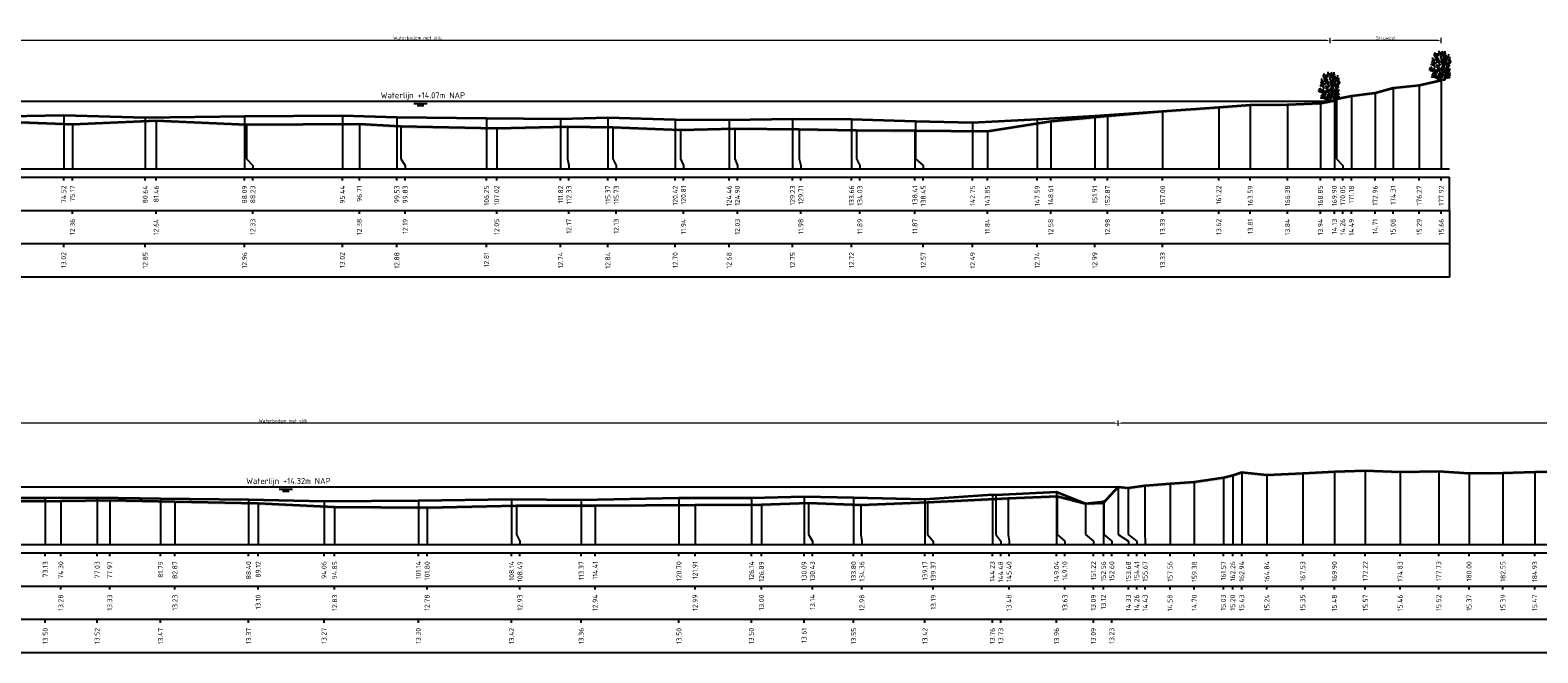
# Model space of a CAD drawing. Header units: metres. Extents: x 197883 to 206898, y 361907 to 364395.
# Tile 243 of 256: x 206582 to 206696, y 364097 to 364144. Entities that reach past the tile are written whole.
import ezdxf
from ezdxf.enums import TextEntityAlignment as Align

# ---------------------------------------------------------------- set-up
doc = ezdxf.new("R2010")
doc.units = ezdxf.units.M
doc.header["$PDMODE"] = 35
doc.header["$PDSIZE"] = 0.075
for name, color, linetype, lineweight in [('B-ME-GR-HEESTER-SD', 90, 'Continuous', 25), ('X-ME-AL-PROFIEL_BOVENKANT SLIB-GD', 42, 'Continuous', 35), ('X-ME-AL-PROFIEL_HUIDIG MAAIVELD-GD', 252, 'Continuous', 0), ('X-XX-AL-DETAIL1-M', 7, 'Continuous', 18), ('X-XX-AL-DWARSPROFIEL_PROFIELLIJN MAAIVELD-GD', 8, 'Continuous', 35), ('X-XX-AL-NAP-T18', 7, 'Continuous', 18)]:
    doc.layers.add(name, color=color, linetype=linetype, lineweight=lineweight)
doc.layers.add('X-ME-AL-PROFIEL_WATERLIJN-GD', color=150, linetype='Continuous')
doc.layers.add('X-ME-AL-PROFIELRASTER-S', color=7, linetype='Continuous')
doc.styles.add('NLCS-ISO', font='NLCS-ISO.ttf', dxfattribs={"height": 1.8})
doc.styles.add('NLCS-ISO-ANNOTATIVE-T18', font='NLCS-ISO.ttf', dxfattribs={"height": 1.8})
doc.styles.add('NLCS-ISO-M100-T25', font='NLCS-ISO.ttf', dxfattribs={"height": 0.25})
doc.dimstyles.new('NLCS-M100-T25-PIJL_L2_H1', dxfattribs={"dimscale": 0.1, "dimtxt": 2.5, "dimasz": 2.5, "dimexe": 2, "dimexo": 2, "dimgap": 0.7, "dimtad": 1, "dimzin": 0, "dimdsep": 46, "dimtxsty": 'NLCS-ISO-M100-T25', "dimcen": 0, "dimdle": 2, "dimclrd": 256, "dimclre": 256, "dimclrt": 256, "dimadec": 1, "dimazin": 0, "dimtfac": 1, "dimtdec": 3, "dimtofl": 0, "dimtmove": 0, "dimatfit": 3, "dimfxl": 2, "dimfxlon": 1, "dimtfillclr": 256, "dimtolj": 1, "dimtzin": 0, "dimlwd": -1, "dimlwe": -1, "dimarcsym": 0})

# ---------------------------------------------------------------- blocks, each defined once
blk = doc.blocks.new('SAL-PROFIELRASTER_BALK_EIND1-D')
at = {"color": 0, "linetype": 'ByBlock', "lineweight": -2}
blk.add_line((1, -12.5), (1, -2.5), dxfattribs=at)
at = {"color": 0, "linetype": 'ByBlock', "lineweight": -2, "flags": 128}
for points in [[(0, 0), (1, 0)], [(0, -2.5), (1, -2.5)], [(0, -12.5), (1, -12.5)]]:
    blk.add_lwpolyline(points, dxfattribs=at)
blk = doc.blocks.new('SAL-PROFIELRASTER_BALK_EIND2-D')
at = {"color": 0, "linetype": 'ByBlock', "lineweight": -2}
for p, q in [((1, -2.5), (1, -12.5)), ((1, -12.5), (0, -12.5))]:
    blk.add_line(p, q, dxfattribs=at)
blk = doc.blocks.new('SAL-PROFIELRASTER_BALK_DATA-D')
at = {"color": 0, "linetype": 'ByBlock', "lineweight": -2}
blk.add_lwpolyline([(0, -3.5), (0, -2.5)], dxfattribs=at)
at = {"color": 0, "linetype": 'ByBlock', "lineweight": -2, "style": 'NLCS-ISO-ANNOTATIVE-T18'}
blk.add_attdef('GETAL', text='', height=1.5, rotation=90, dxfattribs=at).set_placement((0.75, -5), align=Align.RIGHT)
blk = doc.blocks.new('SAL-PROFIELRASTER_AANHAAL-D')
at = {"color": 9, "linetype": 'ByBlock', "lineweight": -2, "flags": 128}
blk.add_lwpolyline([(0, 1), (0, 0)], dxfattribs=at)
blk = doc.blocks.new('SAL-PROFIELRASTER_AANHAAL_STAGGER-D')
at = {"color": 9, "linetype": 'ByBlock', "lineweight": -2, "flags": 128}
for points in [[(0, 0), (0, -0.25)], [(0, -0.25), (1, -0.75)], [(1, -0.75), (1, -1)]]:
    blk.add_lwpolyline(points, dxfattribs=at)
blk = doc.blocks.new('*D126')
at = {"layer": 'Defpoints', "color": 0, "transparency": 16777216}
for p in [(206538.73, 364114.16), (206664.11, 364109.38), (206538.73, 364105.06)]:
    blk.add_point(p, dxfattribs=at)
at = {"layer": 'X-XX-AL-DETAIL1-M', "color": 253, "transparency": 16777216}
for p, q in [((206538.73, 364113.96), (206538.73, 364114.36)), ((206664.11, 364113.96), (206664.11, 364114.36)), ((206663.86, 364114.16), (206538.98, 364114.16))]:
    blk.add_line(p, q, dxfattribs=at)
for points in [[(206538.98, 364114.21), (206538.98, 364114.12), (206538.73, 364114.16)], [(206663.86, 364114.21), (206663.86, 364114.12), (206664.11, 364114.16)]]:
    blk.add_solid(points, dxfattribs=at)
at = {"layer": 'X-XX-AL-DETAIL1-M', "color": 253, "transparency": 16777216, "insert": (206601.42, 364114.36), "char_height": 0.25, "attachment_point": 5, "style": 'NLCS-ISO-M100-T25'}
blk.add_mtext('\\A1;Waterbodem met slib', dxfattribs=at)
blk = doc.blocks.new('*D127')
at = {"layer": 'Defpoints', "color": 0, "transparency": 16777216}
for p in [(206664.11, 364114.16), (206664.11, 364109.38), (206746.22, 364105.81)]:
    blk.add_point(p, dxfattribs=at)
at = {"layer": 'X-XX-AL-DETAIL1-M', "color": 253, "transparency": 16777216}
for p, q in [((206664.11, 364113.96), (206664.11, 364114.36)), ((206746.22, 364113.96), (206746.22, 364114.36)), ((206745.97, 364114.16), (206664.36, 364114.16))]:
    blk.add_line(p, q, dxfattribs=at)
for points in [[(206664.36, 364114.21), (206664.36, 364114.12), (206664.11, 364114.16)], [(206745.97, 364114.21), (206745.97, 364114.12), (206746.22, 364114.16)]]:
    blk.add_solid(points, dxfattribs=at)
at = {"layer": 'X-XX-AL-DETAIL1-M', "color": 253, "transparency": 16777216, "insert": (206705.17, 364114.36), "char_height": 0.25, "attachment_point": 5, "style": 'NLCS-ISO-M100-T25'}
blk.add_mtext('\\A1;Gras', dxfattribs=at)
blk = doc.blocks.new('*D114')
at = {"layer": 'Defpoints', "color": 0, "transparency": 16777216}
for p in [(206543, 364142.89), (206543, 364138.33), (206680.04, 364138.33)]:
    blk.add_point(p, dxfattribs=at)
at = {"layer": 'X-XX-AL-DETAIL1-M', "color": 253, "transparency": 16777216}
for p, q in [((206543, 364142.69), (206543, 364143.09)), ((206679.79, 364142.89), (206543.25, 364142.89)), ((206680.04, 364142.69), (206680.04, 364143.09))]:
    blk.add_line(p, q, dxfattribs=at)
for points in [[(206543.25, 364142.93), (206543.25, 364142.85), (206543, 364142.89)], [(206679.79, 364142.93), (206679.79, 364142.85), (206680.04, 364142.89)]]:
    blk.add_solid(points, dxfattribs=at)
at = {"layer": 'X-XX-AL-DETAIL1-M', "color": 253, "transparency": 16777216, "insert": (206611.52, 364143.09), "char_height": 0.25, "attachment_point": 5, "style": 'NLCS-ISO-M100-T25'}
blk.add_mtext('\\A1;Waterbodem met slib', dxfattribs=at)
blk = doc.blocks.new('*D115')
at = {"layer": 'Defpoints', "color": 0, "transparency": 16777216}
for p in [(206680.04, 364142.89), (206680.04, 364138.33), (206688.37, 364133.26)]:
    blk.add_point(p, dxfattribs=at)
at = {"layer": 'X-XX-AL-DETAIL1-M', "color": 253, "transparency": 16777216}
for p, q in [((206680.04, 364142.69), (206680.04, 364143.09)), ((206688.12, 364142.89), (206680.29, 364142.89)), ((206688.37, 364142.69), (206688.37, 364143.09))]:
    blk.add_line(p, q, dxfattribs=at)
for points in [[(206680.29, 364142.93), (206680.29, 364142.85), (206680.04, 364142.89)], [(206688.12, 364142.93), (206688.12, 364142.85), (206688.37, 364142.89)]]:
    blk.add_solid(points, dxfattribs=at)
at = {"layer": 'X-XX-AL-DETAIL1-M', "color": 253, "transparency": 16777216, "insert": (206684.21, 364143.09), "char_height": 0.25, "attachment_point": 5, "style": 'NLCS-ISO-M100-T25'}
blk.add_mtext('\\A1;Struweel', dxfattribs=at)
blk = doc.blocks.new('SGR-HEESTER_S01_E_ZIJ-D')
blk.add_line((-0.17, 0), (0.14, 0))
at = {"flags": 128}
for points in [[(-1.36, 2.28), (-1.57, 2.36)], [(-1.08, 2.11), (-1.23, 2.27), (-1.5, 2.44)], [(-1.17, 2.44), (-1.33, 2.64), (-1.4, 2.85)], [(-1.26, 2.87), (-1.27, 3.11), (-1.26, 3.41)], [(-0.89, 1.87), (-1.06, 2.36), (-1.22, 2.75), (-1.2, 3.17)], [(-1.09, 2.51), (-1.03, 2.67), (-1.08, 2.85), (-1.01, 3.06)], [(-0.88, 3.43), (-1.01, 3.7), (-1.02, 3.99)], [(-0.97, 3.82), (-0.92, 3.96), (-0.92, 4.17)], [(-0.93, 2.47), (-0.6, 2.73), (-0.58, 3.23), (-0.56, 3.45)], [(-0.69, 2.83), (-0.85, 3.03), (-0.85, 3.32)], [(-0.82, 3.15), (-0.77, 3.36), (-0.82, 3.56), (-0.82, 3.69)], [(-0.79, 3.24), (-0.61, 3.49), (-0.66, 3.77)], [(-0.56, 2.04), (-0.63, 2.22), (-0.61, 2.36)], [(-0.6, 3.64), (-0.6, 3.89), (-0.6, 4.04)], [(-0.6, 2.82), (-0.47, 3.09), (-0.48, 3.24), (-0.4, 3.41)], [(-0.49, 2.98), (-0.4, 3.1), (-0.4, 3.32)], [(-0.4, 1.72), (-0.48, 1.81), (-0.39, 2.04), (-0.35, 2.37)], [(-0.33, 3.58), (-0.43, 3.69), (-0.42, 3.84)], [(-0.35, 2.48), (-0.39, 2.62), (-0.4, 2.81)], [(-0.39, 3.73), (-0.39, 3.91), (-0.31, 4.07)], [(-0.34, 2.14), (-0.22, 2.36), (-0.26, 2.57)], [(-0.2, 4.07), (-0.32, 4.28), (-0.32, 4.4)], [(-0.29, 2.19), (-0.07, 2.42)], [(-0.09, 2.67), (-0.2, 2.78), (-0.21, 3.04)], [(-0.04, 3.82), (-0.15, 3.99), (-0.15, 4.24)], [(0.14, 2.85), (0.15, 3.01), (-0.08, 3.3)], [(-0.06, 4), (0, 4.09), (-0.05, 4.17)], [(0.04, 3.22), (-0.02, 3.33), (-0.05, 3.64), (-0.06, 3.69)], [(-0.01, 3.48), (0.02, 3.66), (-0.02, 3.86), (-0.02, 3.98)], [(0.1, 0.32), (0.27, 0.78), (0.18, 1.2), (0.27, 1.46), (0.29, 2.12), (0.07, 2.68)], [(0.2, 4.02), (0.16, 4.26), (0.11, 4.37)], [(0.2, 2.43), (0.13, 2.69), (0.27, 3.03), (0.23, 3.26)], [(0.4, 3.24), (0.32, 3.53), (0.23, 3.86), (0.28, 4.25)], [(0.29, 2.31), (0.56, 2.6), (0.51, 2.92), (0.51, 3.28)], [(0.31, 2.42), (0.36, 2.58), (0.32, 2.78)], [(0.41, 1.94), (0.5, 2.07), (0.53, 2.35)], [(0.55, 3.49), (0.58, 3.63), (0.49, 3.78), (0.49, 4.02)], [(0.56, 3.05), (0.62, 3.24), (0.58, 3.44), (0.63, 3.78)], [(0.59, 4.06), (0.59, 4.23), (0.58, 4.36)], [(0.58, 3.97), (0.72, 4.1)], [(0.58, 1.68), (0.89, 1.96), (0.91, 2.29), (0.89, 2.55)], [(0.63, 3.39), (0.75, 3.63), (0.74, 3.82)], [(0.87, 2.02), (0.83, 2.27), (0.69, 2.38), (0.69, 2.69)], [(0.75, 2.43), (0.83, 2.65), (0.79, 3.01)], [(0.83, 3.19), (0.82, 3.39)], [(0.87, 2.88), (0.83, 3.04), (0.99, 3.35), (1.02, 3.62)], [(0.99, 2.31), (1.21, 2.73), (1.13, 3.14)], [(1.05, 3.44), (1.09, 3.59), (1.12, 3.91)], [(1.05, 2), (1.15, 2.2), (1.16, 2.57)], [(1.06, 2.36), (1.23, 2.48), (1.34, 2.65), (1.54, 2.85)], [(1.2, 2.91), (1.2, 3.11), (1.27, 3.18), (1.28, 3.51)], [(1.29, 2.62), (1.4, 2.83), (1.34, 3.04)], [(-1.43, 1.34), (-1.6, 1.42), (-1.71, 1.53), (-1.76, 1.63)], [(-1.15, 1.31), (-1.52, 1.41), (-1.7, 1.92)], [(-1.51, 1.59), (-1.44, 1.77), (-1.55, 2.02)], [(-0.97, 0.4), (-1.22, 0.45), (-1.36, 0.45), (-1.5, 0.52)], [(-0.76, 0.28), (-1, 0.52), (-1.24, 0.58), (-1.41, 0.74)], [(-1.13, 0.64), (-1.2, 0.78), (-1.4, 0.92)], [(-0.96, 0.92), (-1.06, 1.05), (-1.26, 1.09)], [(-0.17, 0), (-0.52, 0.15), (-0.67, 0.41), (-0.93, 0.8), (-0.93, 1.02), (-0.98, 1.28), (-1.24, 1.57), (-1.17, 1.87)], [(-0.94, 1.35), (-0.97, 1.46), (-1.01, 1.65), (-1.07, 1.74), (-0.99, 1.83)], [(-0.85, 0.82), (-0.74, 1.04), (-0.6, 1.44), (-0.69, 1.61)], [(-0.69, 1.23), (-0.76, 1.4), (-0.82, 1.62)], [(-0.62, 1.2), (-0.49, 1.36), (-0.53, 1.52)], [(-0.31, 0.32), (-0.47, 0.32), (-0.6, 0.51)], [(0.01, 0.23), (-0.32, 0.39), (-0.14, 0.96), (-0.25, 1.41), (-0.58, 1.92), (-0.49, 2.16)], [(-0.58, 0.67), (-0.34, 0.87), (-0.39, 1.06)], [(-0.14, 0.09), (-0.31, 0.17), (-0.35, 0.21)], [(0.01, 1.48), (-0.11, 1.58), (-0.16, 1.69), (-0.26, 1.8)], [(0, 0), (-0.14, 0.14)], [(0.06, 0.44), (-0.01, 0.58), (0, 0.85), (-0.12, 1.09)], [(0.27, 1.32), (0.07, 1.45), (0.01, 1.7), (-0.09, 1.83)], [(-0.02, 0), (0.14, 0.2)], [(0.53, 1.04), (0.45, 1.13), (0.35, 1.26), (0.15, 1.28), (0.01, 1.41)], [(0.02, 0.6), (0.08, 0.78), (0.08, 0.94), (0.02, 1.11)], [(0.23, 1.76), (0.19, 1.96), (0.04, 2.07)], [(0.12, 0.1), (0.49, 0.17), (0.58, 0.47), (0.89, 0.67), (0.95, 1.13), (1.02, 1.92)], [(0.14, 0), (0.53, 0.06), (0.67, 0.21)], [(0.69, 0.8), (0.56, 1.11), (0.6, 1.5), (0.21, 1.74)], [(0.31, 1.73), (0.36, 1.9), (0.41, 2.16)], [(0.49, 0.37), (0.6, 0.59), (0.47, 0.88)], [(0.62, 0.59), (0.76, 0.73), (0.76, 0.98), (0.72, 1.22)], [(0.62, 0.3), (0.95, 0.43), (1.28, 0.58)], [(0.92, 1.08), (0.8, 1.26), (0.77, 1.43), (0.68, 1.61)], [(0.8, 0.8), (0.85, 0.95)], [(0.85, 1.38), (0.82, 1.54), (0.87, 1.68)], [(0.93, 0.75), (1.1, 0.92), (1.2, 0.92)], [(0.94, 0.37), (1.2, 0.38), (1.35, 0.46)], [(1, 1.08), (1.14, 1.25), (1.29, 1.39)], [(1.01, 0.51), (1.2, 0.62), (1.15, 0.72), (1.23, 0.89)], [(1.02, 1.81), (1.14, 2.08), (1.33, 2.24)], [(1.12, 1.28), (1.21, 1.47), (1.24, 1.65), (1.37, 1.7)], [(1.14, 0.94), (1.28, 1.01), (1.43, 1.12)], [(1.27, 0.64), (1.4, 0.84)]]:
    blk.add_lwpolyline(points, dxfattribs=at)

msp = doc.modelspace()

# ---------------------------------------------------------------- hatches: boundary and pattern name
at = {"layer": 'X-ME-AL-PROFIEL_HUIDIG MAAIVELD-GD'}
h = msp.add_hatch(dxfattribs=at)
h.set_pattern_fill('AGR-MAAIVELD', color=256, scale=0.05, pattern_type=2)
h.set_pattern_definition([(45, (712.08276, 136.6852), (-0.25000007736, 0.25000007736), []), (45, (712.04705, 136.72093), (0, 0.50000015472), [0.3535535, -0.3535535]), (45, (712.01133, 136.75664), (0, 0.50000015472), [0.3535535, -0.3535535]), (45, (711.97512, 136.79286), (0, 0.50000015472), [0.3535535, -0.3535535]), (45, (711.9399, 136.82807), (0, 0.50000015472), [0.3535535, -0.3535535]), (45, (711.9042, 136.8638), (0, 0.50000015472), [0.3535535, -0.3535535]), (45, (711.86848, 136.8995), (0, 0.50000015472), [0.3535535, -0.3535535]), (315, (712.08276, 136.6852), (0.25000007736, 0.25000007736), []), (315, (712.11848, 136.72093), (0.50000015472, -1e-16), [0.3535535, -0.3535535]), (315, (712.1542, 136.75664), (0.50000015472, -1e-16), [0.3535535, -0.3535535]), (315, (712.1904, 136.79286), (0.50000015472, -1e-16), [0.3535535, -0.3535535]), (315, (712.22562, 136.82807), (0.50000015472, -1e-16), [0.3535535, -0.3535535]), (315, (712.26133, 136.8638), (0.50000015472, -1e-16), [0.3535535, -0.3535535]), (315, (712.29705, 136.8995), (0.50000015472, -1e-16), [0.3535535, -0.3535535])])
h.paths.add_polyline_path([(206688.371, 364139.916), (206688.371, 364139.766), (206686.717, 364139.399), (206684.754, 364139.19), (206683.408, 364138.821), (206681.629, 364138.597), (206680.502, 364138.366), (206680.345, 364138.233), (206679.3, 364138.044), (206676.824, 364137.942), (206674.034, 364137.914), (206671.663, 364137.726), (206667.45, 364137.439), (206663.317, 364137.084), (206659.055, 364136.683), (206654.296, 364135.942), (206648.861, 364135.976), (206644.473, 364135.999), (206640.161, 364136.085), (206635.347, 364136.138), (206631.257, 364136.042), (206626.175, 364136.239), (206622.777, 364136.276), (206617.467, 364136.161), (206610.277, 364136.301), (206607.157, 364136.49), (206598.675, 364136.436), (206591.906, 364136.747), (206585.614, 364136.471), (206581.743, 364136.601), (206576.536, 364136.439), (206571.348, 364136.499), (206566.56, 364136.479), (206560.769, 364136.663), (206555.658, 364136.949), (206551.325, 364137.188), (206548.52, 364137.685), (206546.291, 364137.797), (206544.237, 364138.045), (206543, 364138.178), (206542.858, 364138.221), (206541.916, 364138.441), (206541.727, 364138.762), (206541.298, 364138.948), (206540.112, 364139.196), (206538.004, 364139.275), (206536.071, 364139.339), (206533.49, 364139.378), (206530.954, 364139.44), (206528.878, 364139.556), (206526.019, 364139.601), (206523.419, 364139.493), (206520.928, 364139.504), (206518.843, 364139.38), (206517.015, 364139.336), (206514.627, 364139.308), (206512.602, 364139.283), (206510.448, 364139.277), (206510.448, 364139.427), (206512.602, 364139.433), (206514.627, 364139.458), (206517.015, 364139.486), (206518.843, 364139.53), (206520.928, 364139.654), (206523.419, 364139.643), (206526.019, 364139.751), (206528.878, 364139.706), (206530.954, 364139.59), (206533.49, 364139.528), (206536.071, 364139.489), (206538.004, 364139.425), (206540.112, 364139.346), (206541.298, 364139.098), (206541.727, 364138.912), (206541.916, 364138.591), (206542.858, 364138.371), (206543, 364138.328), (206544.237, 364138.195), (206546.291, 364137.947), (206548.52, 364137.835), (206551.325, 364137.338), (206555.658, 364137.099), (206560.769, 364136.813), (206566.56, 364136.629), (206571.348, 364136.649), (206576.536, 364136.589), (206581.743, 364136.751), (206585.614, 364136.621), (206591.906, 364136.897), (206598.675, 364136.586), (206607.157, 364136.64), (206610.277, 364136.451), (206617.467, 364136.311), (206622.777, 364136.426), (206626.175, 364136.389), (206631.257, 364136.192), (206635.347, 364136.288), (206640.161, 364136.235), (206644.473, 364136.149), (206648.861, 364136.126), (206654.296, 364136.092), (206659.055, 364136.833), (206663.317, 364137.234), (206667.45, 364137.589), (206671.663, 364137.876), (206674.034, 364138.064), (206676.824, 364138.092), (206679.3, 364138.194), (206680.345, 364138.383), (206680.502, 364138.516), (206681.629, 364138.747), (206683.408, 364138.971), (206684.754, 364139.34), (206686.717, 364139.549)])
h = msp.add_hatch(dxfattribs=at)
h.set_pattern_fill('AGR-MAAIVELD', color=256, scale=0.05, pattern_type=2)
h.set_pattern_definition([(45, (713.9917, 158.37664), (-0.25000007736, 0.25000007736), []), (45, (713.956, 158.41236), (0, 0.50000015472), [0.3535535, -0.3535535]), (45, (713.92028, 158.44807), (0, 0.50000015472), [0.3535535, -0.3535535]), (45, (713.88407, 158.4843), (0, 0.50000015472), [0.3535535, -0.3535535]), (45, (713.84885, 158.5195), (0, 0.50000015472), [0.3535535, -0.3535535]), (45, (713.81314, 158.5552), (0, 0.50000015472), [0.3535535, -0.3535535]), (45, (713.77742, 158.59093), (0, 0.50000015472), [0.3535535, -0.3535535]), (315, (713.9917, 158.37664), (0.25000007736, 0.25000007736), []), (315, (714.02742, 158.41236), (0.50000015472, -1e-16), [0.3535535, -0.3535535]), (315, (714.06314, 158.44807), (0.50000015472, -1e-16), [0.3535535, -0.3535535]), (315, (714.09935, 158.4843), (0.50000015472, -1e-16), [0.3535535, -0.3535535]), (315, (714.13457, 158.5195), (0.50000015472, -1e-16), [0.3535535, -0.3535535]), (315, (714.17028, 158.5552), (0.50000015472, -1e-16), [0.3535535, -0.3535535]), (315, (714.206, 158.59093), (0.50000015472, -1e-16), [0.3535535, -0.3535535])])
h.paths.add_polyline_path([(206746.217, 364107.483), (206743.552, 364107.637), (206739.024, 364107.721), (206734.5, 364107.803), (206730.762, 364107.97), (206728.711, 364107.951), (206724.459, 364108.047), (206720.386, 364108.38), (206718.416, 364108.576), (206717.336, 364108.84), (206716.264, 364108.944), (206715.076, 364109.06), (206714.036, 364109.159), (206713.763, 364109.214), (206712.92, 364109.383), (206711.372, 364109.757), (206710.302, 364110.097), (206708.722, 364110.2), (206706.647, 364110.311), (206704.508, 364110.388), (206703.246, 364110.577), (206700.469, 364110.49), (206698.098, 364110.557), (206695.38, 364110.521), (206693.002, 364110.449), (206690.451, 364110.424), (206688.177, 364110.577), (206685.278, 364110.515), (206682.667, 364110.624), (206680.348, 364110.535), (206677.974, 364110.404), (206675.284, 364110.296), (206673.39, 364110.485), (206672.712, 364110.254), (206672.014, 364110.082), (206669.831, 364109.756), (206668.007, 364109.64), (206666.114, 364109.486), (206664.863, 364109.312), (206664.123, 364109.389), (206663.012, 364108.179), (206661.665, 364108.142), (206659.549, 364108.689), (206655.849, 364108.531), (206649.815, 364108.245), (206644.807, 364108.035), (206640.88, 364108.198), (206637.34, 364108.054), (206632.357, 364108.046), (206624.858, 364107.996), (206618.941, 364107.99), (206612.244, 364107.835), (206605.303, 364107.885), (206599.563, 364108.16), (206593.314, 364108.289), (206588.418, 364108.387), (206584.747, 364108.336), (206579.721, 364108.317), (206575.255, 364108.445), (206570.166, 364108.329), (206564.242, 364108.07), (206561.262, 364108.16), (206556.786, 364108.237), (206553.408, 364108.155), (206550.703, 364108.365), (206547.581, 364108.637), (206544.658, 364108.596), (206542.961, 364108.86), (206541.319, 364109.169), (206539.699, 364109.133), (206538.734, 364109.38), (206537.977, 364109.439), (206536.922, 364109.63), (206536.287, 364109.912), (206534.337, 364110.094), (206531.834, 364110.119), (206529.401, 364110.07), (206526.734, 364110.08), (206524.237, 364110.106), (206521.904, 364110.109), (206519.648, 364110.088), (206517.386, 364110.065), (206514.834, 364110.156), (206512.434, 364110.21), (206510.448, 364110.206), (206510.448, 364110.056), (206512.434, 364110.06), (206514.834, 364110.006), (206517.386, 364109.915), (206519.648, 364109.938), (206521.904, 364109.959), (206524.237, 364109.956), (206526.734, 364109.93), (206529.401, 364109.92), (206531.834, 364109.969), (206534.337, 364109.944), (206536.287, 364109.762), (206536.922, 364109.48), (206537.977, 364109.289), (206538.734, 364109.23), (206539.699, 364108.983), (206541.319, 364109.019), (206542.961, 364108.71), (206544.658, 364108.446), (206547.581, 364108.487), (206550.703, 364108.215), (206553.408, 364108.005), (206556.786, 364108.087), (206561.262, 364108.01), (206564.242, 364107.92), (206570.166, 364108.179), (206575.255, 364108.295), (206579.721, 364108.167), (206584.747, 364108.186), (206588.418, 364108.237), (206593.314, 364108.139), (206599.563, 364108.01), (206605.303, 364107.735), (206612.244, 364107.685), (206618.941, 364107.84), (206624.858, 364107.846), (206632.357, 364107.896), (206637.34, 364107.904), (206640.88, 364108.048), (206644.807, 364107.885), (206649.815, 364108.095), (206655.849, 364108.381), (206659.549, 364108.539), (206661.665, 364107.992), (206663.012, 364108.029), (206664.123, 364109.239), (206664.863, 364109.162), (206666.114, 364109.336), (206668.007, 364109.49), (206669.831, 364109.606), (206672.014, 364109.932), (206672.712, 364110.104), (206673.39, 364110.335), (206675.284, 364110.146), (206677.974, 364110.254), (206680.348, 364110.385), (206682.667, 364110.474), (206685.278, 364110.365), (206688.177, 364110.427), (206690.451, 364110.274), (206693.002, 364110.299), (206695.38, 364110.371), (206698.098, 364110.407), (206700.469, 364110.34), (206703.246, 364110.427), (206704.508, 364110.238), (206706.647, 364110.161), (206708.722, 364110.05), (206710.302, 364109.947), (206711.372, 364109.607), (206712.92, 364109.233), (206713.763, 364109.064), (206714.036, 364109.009), (206715.076, 364108.91), (206716.264, 364108.794), (206717.336, 364108.69), (206718.416, 364108.426), (206720.386, 364108.23), (206724.459, 364107.897), (206728.711, 364107.801), (206730.762, 364107.82), (206734.5, 364107.653), (206739.024, 364107.571), (206743.552, 364107.487), (206746.217, 364107.333)])

# ---------------------------------------------------------------- linework, layer by layer
at = {"layer": 'X-ME-AL-PROFIEL_BOVENKANT SLIB-GD'}
for points in [[(206580.795, 364137.202), (206584.966, 364137.277), (206591.086, 364137.105), (206598.534, 364137.216), (206605.884, 364137.274), (206609.974, 364137.139), (206616.7, 364137.062), (206622.264, 364137), (206625.815, 364137.1), (206630.868, 364136.955), (206634.911, 364136.933), (206639.674, 364137.01), (206644.104, 364136.978), (206648.902, 364136.826), (206653.194, 364136.747), (206658.041, 364136.995), (206662.358, 364137.245), (206667.45, 364137.589)], [(206579.072, 364108.559), (206583.579, 364108.559), (206587.476, 364108.58), (206592.239, 364108.524), (206598.844, 364108.429), (206604.505, 364108.324), (206611.587, 364108.36), (206618.588, 364108.475), (206623.814, 364108.42), (206631.147, 364108.555), (206636.589, 364108.558), (206640.54, 364108.661), (206644.252, 364108.601), (206649.615, 364108.476), (206654.674, 364108.814), (206654.927, 364108.787), (206659.49, 364109.015), (206661.672, 364108.142), (206663.044, 364108.287), (206663.182, 364108.365)]]:
    msp.add_lwpolyline(points, dxfattribs=at)
at = {"layer": 'X-ME-AL-PROFIEL_WATERLIJN-GD'}
for points in [[(206543, 364138.328), (206680.041, 364138.328)], [(206611.246, 364138.164), (206612.246, 364138.164)], [(206611.488, 364138.019), (206611.988, 364138.019)], [(206538.734, 364109.38), (206664.115, 364109.38)], [(206601.15, 364109.216), (206602.15, 364109.216)], [(206601.392, 364109.071), (206601.892, 364109.071)]]:
    msp.add_lwpolyline(points, dxfattribs=at)
at = {"layer": 'X-XX-AL-DWARSPROFIEL_PROFIELLIJN MAAIVELD-GD'}
for points in [[(206581.743, 364136.751), (206585.614, 364136.621), (206591.906, 364136.897), (206598.675, 364136.586), (206607.157, 364136.64), (206610.277, 364136.451), (206617.467, 364136.311), (206622.777, 364136.426), (206626.175, 364136.389), (206631.257, 364136.192), (206635.347, 364136.288), (206640.161, 364136.235), (206644.473, 364136.149), (206648.861, 364136.126), (206654.296, 364136.092), (206659.055, 364136.833), (206663.317, 364137.234), (206667.45, 364137.589), (206671.663, 364137.876), (206674.034, 364138.064), (206676.824, 364138.092), (206679.3, 364138.194), (206680.345, 364138.383), (206680.502, 364138.516), (206681.629, 364138.747), (206683.408, 364138.971), (206684.754, 364139.34), (206686.717, 364139.549), (206688.371, 364139.916)], [(206579.721, 364108.317), (206584.747, 364108.336), (206588.418, 364108.387), (206593.314, 364108.289), (206599.563, 364108.16), (206605.303, 364107.885), (206612.244, 364107.835), (206618.941, 364107.99), (206624.858, 364107.996), (206632.357, 364108.046), (206637.34, 364108.054), (206640.88, 364108.198), (206644.807, 364108.035), (206649.815, 364108.245), (206655.849, 364108.531), (206659.549, 364108.689), (206661.665, 364108.142), (206663.012, 364108.179), (206664.123, 364109.389), (206664.863, 364109.312), (206666.114, 364109.486), (206668.007, 364109.64), (206669.831, 364109.756), (206672.014, 364110.082), (206672.712, 364110.254), (206673.39, 364110.485), (206675.284, 364110.296), (206677.974, 364110.404), (206680.348, 364110.535), (206682.667, 364110.624), (206685.278, 364110.515), (206688.177, 364110.577), (206690.451, 364110.424), (206693.002, 364110.449), (206695.38, 364110.521), (206698.098, 364110.557)]]:
    msp.add_lwpolyline(points, dxfattribs=at)

# ---------------------------------------------------------------- block references
at = {"layer": 'B-ME-GR-HEESTER-SD', "xscale": 0.5, "yscale": 0.5, "zscale": 0.5}
for p in [(206688.371, 364139.916), (206680.041, 364138.328)]:
    msp.add_blockref('SGR-HEESTER_S01_E_ZIJ-D', p, dxfattribs=at)
at = {"layer": 'X-ME-AL-PROFIELRASTER-S'}
for p, yscale in [((206684.754, 364133.257), 6.083), ((206686.717, 364133.257), 6.292), ((206688.371, 364133.257), 6.659000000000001), ((206674.034, 364133.257), 4.807), ((206674.034, 364133.257), 4.807), ((206676.824, 364133.257), 4.835000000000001), ((206676.824, 364133.257), 4.835000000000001), ((206679.3, 364133.257), 4.936999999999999), ((206679.3, 364133.257), 4.936999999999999), ((206680.345, 364133.257), 5.125999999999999), ((206680.345, 364133.257), 5.125999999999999), ((206680.502, 364134.257), 4.259), ((206680.502, 364134.257), 4.259), ((206680.502, 364134.257), 4.259), ((206680.502, 364134.257), 4.259), ((206681.629, 364133.257), 5.49), ((206683.408, 364133.257), 5.714), ((206584.966, 364133.257), 4.02), ((206591.086, 364133.257), 3.848000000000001), ((206591.906, 364133.257), 3.640000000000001), ((206598.534, 364133.257), 3.959), ((206605.884, 364133.257), 4.016999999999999), ((206609.974, 364133.257), 3.882), ((206616.7, 364133.257), 3.805), ((206622.264, 364133.257), 3.743), ((206625.815, 364133.257), 3.843), ((206630.868, 364133.257), 3.698), ((206634.911, 364133.257), 3.676), ((206639.674, 364133.257), 3.753), ((206644.104, 364133.257), 3.721), ((206658.041, 364133.257), 3.738), ((206662.358, 364133.257), 3.988), ((206663.317, 364133.257), 3.977), ((206667.45, 364133.257), 4.332000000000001), ((206667.45, 364133.257), 4.332000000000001), ((206671.663, 364133.257), 4.619), ((206671.663, 364133.257), 4.619), ((206585.614, 364133.257), 3.364000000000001), ((206598.675, 364134.257), 2.329000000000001), ((206607.157, 364133.257), 3.382999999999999), ((206610.277, 364134.257), 2.194000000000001), ((206617.467, 364133.257), 3.054), ((206622.777, 364134.257), 2.169), ((206626.175, 364134.257), 2.132), ((206631.257, 364134.257), 1.935), ((206635.347, 364134.257), 2.031000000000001), ((206640.161, 364134.257), 1.978), ((206644.473, 364134.257), 1.891999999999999), ((206648.861, 364133.257), 2.869), ((206648.902, 364134.257), 2.569000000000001), ((206653.194, 364133.257), 3.49), ((206654.296, 364133.257), 2.835000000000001), ((206659.055, 364133.257), 3.576000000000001), ((206669.831, 364105.056), 4.699999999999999), ((206672.014, 364105.056), 5.026), ((206672.712, 364105.056), 5.198), ((206673.39, 364105.056), 5.429), ((206675.284, 364105.056), 5.24), ((206677.974, 364105.056), 5.348000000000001), ((206680.348, 364105.056), 5.478999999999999), ((206682.667, 364105.056), 5.568), ((206685.278, 364105.056), 5.459), ((206688.177, 364105.056), 5.521000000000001), ((206690.451, 364105.056), 5.368), ((206693.002, 364105.056), 5.393000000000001), ((206695.38, 364105.056), 5.465), ((206640.54, 364105.056), 3.605), ((206644.252, 364105.056), 3.545), ((206654.674, 364105.056), 3.757999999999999), ((206654.927, 364106.056), 2.731), ((206659.49, 364105.056), 3.959), ((206659.549, 364106.056), 2.632999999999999), ((206664.123, 364106.056), 3.333), ((206664.863, 364106.056), 3.256), ((206664.863, 364106.056), 3.256), ((206664.863, 364106.056), 3.256), ((206664.863, 364106.056), 3.256), ((206666.114, 364106.056), 3.43), ((206668.007, 364105.056), 4.584), ((206583.579, 364105.056), 3.503), ((206584.747, 364105.056), 3.279999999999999), ((206587.476, 364105.056), 3.523999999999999), ((206588.418, 364105.056), 3.331), ((206592.239, 364105.056), 3.468), ((206593.314, 364105.056), 3.233000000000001), ((206598.844, 364105.056), 3.372999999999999), ((206599.563, 364105.056), 3.103999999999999), ((206604.505, 364105.056), 3.268000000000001), ((206605.303, 364105.056), 2.829000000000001), ((206611.587, 364105.056), 3.304), ((206612.244, 364105.056), 2.779), ((206618.588, 364105.056), 3.419), ((206618.941, 364106.056), 1.933999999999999), ((206623.814, 364105.056), 3.364000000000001), ((206624.858, 364105.056), 2.94), ((206631.147, 364105.056), 3.499000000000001), ((206632.357, 364105.056), 2.99), ((206636.589, 364105.056), 3.502000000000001), ((206637.34, 364105.056), 2.997999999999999), ((206640.88, 364106.056), 2.141999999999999), ((206644.807, 364106.056), 1.978999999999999), ((206649.615, 364105.056), 3.42), ((206649.815, 364106.056), 2.189), ((206655.849, 364106.056), 2.475), ((206661.665, 364106.056), 2.086), ((206663.012, 364105.056), 3.122999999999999), ((206663.044, 364106.056), 2.231)]:
    msp.add_blockref('SAL-PROFIELRASTER_AANHAAL-D', p, dxfattribs=dict(at, yscale=yscale))
for p, xscale, zscale in [((206598.675, 364134.257), 0.4836385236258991, 0.4836385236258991), ((206610.277, 364134.257), 0.3224112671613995, 0.3224112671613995), ((206622.777, 364134.257), 0.111580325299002, 0.111580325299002), ((206626.175, 364134.257), 0.2642577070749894, 0.2642577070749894), ((206631.257, 364134.257), 0.2359504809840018, 0.2359504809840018), ((206635.347, 364134.257), 0.1890597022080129, 0.1890597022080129), ((206640.161, 364134.257), 0.1384801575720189, 0.1384801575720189), ((206644.473, 364134.257), 0.2558933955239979, 0.2558933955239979), ((206648.902, 364134.257), 0.5838894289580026, 0.5838894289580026), ((206680.502, 364134.257), 0.4675663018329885, 0.4675663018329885), ((206680.502, 364134.257), 0.4675663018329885, 0.4675663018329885), ((206680.502, 364134.257), 0.4675663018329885, 0.4675663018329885), ((206680.502, 364134.257), 0.4675663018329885, 0.4675663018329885), ((206618.941, 364106.056), 0.2715675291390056, 0.2715675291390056), ((206640.88, 364106.056), 0.2853915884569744, 0.2853915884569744), ((206644.807, 364106.056), 0.0697317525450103, 0.0697317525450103), ((206649.815, 364106.056), 0.4247157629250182, 0.4247157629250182), ((206654.927, 364106.056), 0.3714403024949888, 0.3714403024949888), ((206655.849, 364106.056), 0.07422589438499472, 0.07422589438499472), ((206659.549, 364106.056), 0.5668107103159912, 0.5668107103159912), ((206661.665, 364106.056), 0.5927202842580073, 0.5927202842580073), ((206663.044, 364106.056), 0.5925411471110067, 0.5925411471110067), ((206664.123, 364106.056), 0.7633124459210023, 0.7633124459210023), ((206664.863, 364106.056), 0.6489860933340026, 0.6489860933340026), ((206664.863, 364106.056), 0.6489860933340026, 0.6489860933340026), ((206664.863, 364106.056), 0.6489860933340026, 0.6489860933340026), ((206664.863, 364106.056), 0.6489860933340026, 0.6489860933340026), ((206666.114, 364106.056), 0.02226165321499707, 0.02226165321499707)]:
    msp.add_blockref('SAL-PROFIELRASTER_AANHAAL_STAGGER-D', p, dxfattribs=dict(at, xscale=xscale, zscale=zscale))
at = {"layer": 'X-ME-AL-PROFIELRASTER-S', "yscale": 0.25}
for name, p, xscale, zscale in [('SAL-PROFIELRASTER_BALK_EIND1-D', (206510.448, 364133.257), 178.5481913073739, 178.5481913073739), ('SAL-PROFIELRASTER_BALK_EIND2-D', (206510.448, 364130.757), 178.5481913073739, 178.5481913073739), ('SAL-PROFIELRASTER_BALK_EIND2-D', (206510.448, 364128.257), 178.5481913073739, 178.5481913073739), ('SAL-PROFIELRASTER_BALK_EIND1-D', (206510.448, 364105.056), 237.532909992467, 237.532909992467), ('SAL-PROFIELRASTER_BALK_EIND2-D', (206510.448, 364102.556), 237.532909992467, 237.532909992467), ('SAL-PROFIELRASTER_BALK_EIND2-D', (206510.448, 364100.056), 237.532909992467, 237.532909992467)]:
    msp.add_blockref(name, p, dxfattribs=dict(at, xscale=xscale, zscale=zscale))
at = {"layer": 'X-ME-AL-PROFIELRASTER-S', "xscale": 0.25, "yscale": 0.25, "zscale": 0.25}
for p, values in [((206584.966, 364133.257), {'GETAL': '74.52'}), ((206585.614, 364133.257), {'GETAL': '75.17'}), ((206591.086, 364133.257), {'GETAL': '80.64'}), ((206591.906, 364133.257), {'GETAL': '81.46'}), ((206598.534, 364133.257), {'GETAL': '88.09'}), ((206599.159, 364133.257), {'GETAL': '88.23'}), ((206605.884, 364133.257), {'GETAL': '95.44'}), ((206607.157, 364133.257), {'GETAL': '96.71'}), ((206609.974, 364133.257), {'GETAL': '99.53'}), ((206610.599, 364133.257), {'GETAL': '99.83'}), ((206616.7, 364133.257), {'GETAL': '106.25'}), ((206617.467, 364133.257), {'GETAL': '107.02'}), ((206622.264, 364133.257), {'GETAL': '111.82'}), ((206622.889, 364133.257), {'GETAL': '112.33'}), ((206625.815, 364133.257), {'GETAL': '115.37'}), ((206626.44, 364133.257), {'GETAL': '115.73'}), ((206630.868, 364133.257), {'GETAL': '120.42'}), ((206631.493, 364133.257), {'GETAL': '120.81'}), ((206634.911, 364133.257), {'GETAL': '124.46'}), ((206635.536, 364133.257), {'GETAL': '124.90'}), ((206639.674, 364133.257), {'GETAL': '129.23'}), ((206640.299, 364133.257), {'GETAL': '129.71'}), ((206644.104, 364133.257), {'GETAL': '133.66'}), ((206644.729, 364133.257), {'GETAL': '134.03'}), ((206648.861, 364133.257), {'GETAL': '138.41'}), ((206649.486, 364133.257), {'GETAL': '138.45'}), ((206653.194, 364133.257), {'GETAL': '142.75'}), ((206654.296, 364133.257), {'GETAL': '143.85'}), ((206658.041, 364133.257), {'GETAL': '147.59'}), ((206659.055, 364133.257), {'GETAL': '148.61'}), ((206662.358, 364133.257), {'GETAL': '151.91'}), ((206663.317, 364133.257), {'GETAL': '152.87'}), ((206667.45, 364133.257), {'GETAL': '157.00'}), ((206667.45, 364133.257), {'GETAL': '157.00'}), ((206671.663, 364133.257), {'GETAL': '161.22'}), ((206671.663, 364133.257), {'GETAL': '161.22'}), ((206674.034, 364133.257), {'GETAL': '163.59'}), ((206674.034, 364133.257), {'GETAL': '163.59'}), ((206676.824, 364133.257), {'GETAL': '166.38'}), ((206676.824, 364133.257), {'GETAL': '166.38'}), ((206679.3, 364133.257), {'GETAL': '168.85'}), ((206679.3, 364133.257), {'GETAL': '168.85'}), ((206680.345, 364133.257), {'GETAL': '169.90'}), ((206680.345, 364133.257), {'GETAL': '169.90'}), ((206680.97, 364133.257), {'GETAL': '170.05'}), ((206680.97, 364133.257), {'GETAL': '170.05'}), ((206680.97, 364133.257), {'GETAL': '170.05'}), ((206680.97, 364133.257), {'GETAL': '170.05'}), ((206681.629, 364133.257), {'GETAL': '171.18'}), ((206683.408, 364133.257), {'GETAL': '172.96'}), ((206684.754, 364133.257), {'GETAL': '174.31'}), ((206686.717, 364133.257), {'GETAL': '176.27'}), ((206688.371, 364133.257), {'GETAL': '177.92'}), ((206585.614, 364130.757), {'GETAL': '12.36'}), ((206591.906, 364130.757), {'GETAL': '12.64'}), ((206599.159, 364130.757), {'GETAL': '12.33'}), ((206607.157, 364130.757), {'GETAL': '12.38'}), ((206610.599, 364130.757), {'GETAL': '12.19'}), ((206617.467, 364130.757), {'GETAL': '12.05'}), ((206622.889, 364130.757), {'GETAL': '12.17'}), ((206626.44, 364130.757), {'GETAL': '12.13'}), ((206631.493, 364130.757), {'GETAL': '11.94'}), ((206635.536, 364130.757), {'GETAL': '12.03'}), ((206640.299, 364130.757), {'GETAL': '11.98'}), ((206644.729, 364130.757), {'GETAL': '11.89'}), ((206648.861, 364130.757), {'GETAL': '11.87'}), ((206654.296, 364130.757), {'GETAL': '11.84'}), ((206659.055, 364130.757), {'GETAL': '12.58'}), ((206663.317, 364130.757), {'GETAL': '12.98'}), ((206667.45, 364130.757), {'GETAL': '13.33'}), ((206671.663, 364130.757), {'GETAL': '13.62'}), ((206674.034, 364130.757), {'GETAL': '13.81'}), ((206676.824, 364130.757), {'GETAL': '13.84'}), ((206679.3, 364130.757), {'GETAL': '13.94'}), ((206680.345, 364130.757), {'GETAL': '14.13'}), ((206680.97, 364130.757), {'GETAL': '14.26'}), ((206681.629, 364130.757), {'GETAL': '14.49'}), ((206683.408, 364130.757), {'GETAL': '14.71'}), ((206684.754, 364130.757), {'GETAL': '15.08'}), ((206686.717, 364130.757), {'GETAL': '15.29'}), ((206688.371, 364130.757), {'GETAL': '15.66'}), ((206584.966, 364128.257), {'GETAL': '13.02'}), ((206591.086, 364128.257), {'GETAL': '12.85'}), ((206598.534, 364128.257), {'GETAL': '12.96'}), ((206605.884, 364128.257), {'GETAL': '13.02'}), ((206609.974, 364128.257), {'GETAL': '12.88'}), ((206616.7, 364128.257), {'GETAL': '12.81'}), ((206622.264, 364128.257), {'GETAL': '12.74'}), ((206625.815, 364128.257), {'GETAL': '12.84'}), ((206630.868, 364128.257), {'GETAL': '12.70'}), ((206634.911, 364128.257), {'GETAL': '12.68'}), ((206639.674, 364128.257), {'GETAL': '12.75'}), ((206644.104, 364128.257), {'GETAL': '12.72'}), ((206649.486, 364128.257), {'GETAL': '12.57'}), ((206653.194, 364128.257), {'GETAL': '12.49'}), ((206658.041, 364128.257), {'GETAL': '12.74'}), ((206662.358, 364128.257), {'GETAL': '12.99'}), ((206667.45, 364128.257), {'GETAL': '13.33'}), ((206583.579, 364105.056), {'GETAL': '73.13'}), ((206584.747, 364105.056), {'GETAL': '74.30'}), ((206587.476, 364105.056), {'GETAL': '77.03'}), ((206588.418, 364105.056), {'GETAL': '77.97'}), ((206592.239, 364105.056), {'GETAL': '81.79'}), ((206593.314, 364105.056), {'GETAL': '82.87'}), ((206598.844, 364105.056), {'GETAL': '88.40'}), ((206599.563, 364105.056), {'GETAL': '89.12'}), ((206604.505, 364105.056), {'GETAL': '94.06'}), ((206605.303, 364105.056), {'GETAL': '94.85'}), ((206611.587, 364105.056), {'GETAL': '101.14'}), ((206612.244, 364105.056), {'GETAL': '101.80'}), ((206618.588, 364105.056), {'GETAL': '108.14'}), ((206619.213, 364105.056), {'GETAL': '108.49'}), ((206623.814, 364105.056), {'GETAL': '113.37'}), ((206624.858, 364105.056), {'GETAL': '114.41'}), ((206631.147, 364105.056), {'GETAL': '120.70'}), ((206632.357, 364105.056), {'GETAL': '121.91'}), ((206636.589, 364105.056), {'GETAL': '126.14'}), ((206637.34, 364105.056), {'GETAL': '126.89'}), ((206640.54, 364105.056), {'GETAL': '130.09'}), ((206641.165, 364105.056), {'GETAL': '130.43'}), ((206644.252, 364105.056), {'GETAL': '133.80'}), ((206644.877, 364105.056), {'GETAL': '134.36'}), ((206649.615, 364105.056), {'GETAL': '139.17'}), ((206650.24, 364105.056), {'GETAL': '139.37'}), ((206654.674, 364105.056), {'GETAL': '144.23'}), ((206655.299, 364105.056), {'GETAL': '144.48'}), ((206655.924, 364105.056), {'GETAL': '145.40'}), ((206659.49, 364105.056), {'GETAL': '149.04'}), ((206660.115, 364105.056), {'GETAL': '149.10'}), ((206662.258, 364105.056), {'GETAL': '151.22'}), ((206663.012, 364105.056), {'GETAL': '152.56'}), ((206663.637, 364105.056), {'GETAL': '152.60'}), ((206664.887, 364105.056), {'GETAL': '153.68'}), ((206665.512, 364105.056), {'GETAL': '154.41'}), ((206665.512, 364105.056), {'GETAL': '154.41'}), ((206665.512, 364105.056), {'GETAL': '154.41'}), ((206665.512, 364105.056), {'GETAL': '154.41'}), ((206666.137, 364105.056), {'GETAL': '155.67'}), ((206668.007, 364105.056), {'GETAL': '157.56'}), ((206669.831, 364105.056), {'GETAL': '159.38'}), ((206672.014, 364105.056), {'GETAL': '161.57'}), ((206672.712, 364105.056), {'GETAL': '162.26'}), ((206673.39, 364105.056), {'GETAL': '162.94'}), ((206675.284, 364105.056), {'GETAL': '164.84'}), ((206677.974, 364105.056), {'GETAL': '167.53'}), ((206680.348, 364105.056), {'GETAL': '169.90'}), ((206682.667, 364105.056), {'GETAL': '172.22'}), ((206685.278, 364105.056), {'GETAL': '174.83'}), ((206688.177, 364105.056), {'GETAL': '177.73'}), ((206690.451, 364105.056), {'GETAL': '180.00'}), ((206693.002, 364105.056), {'GETAL': '182.55'}), ((206695.38, 364105.056), {'GETAL': '184.93'}), ((206584.747, 364102.556), {'GETAL': '13.28'}), ((206588.418, 364102.556), {'GETAL': '13.33'}), ((206593.314, 364102.556), {'GETAL': '13.23'}), ((206599.563, 364102.556), {'GETAL': '13.10'}), ((206605.303, 364102.556), {'GETAL': '12.83'}), ((206612.244, 364102.556), {'GETAL': '12.78'}), ((206619.213, 364102.556), {'GETAL': '12.93'}), ((206624.858, 364102.556), {'GETAL': '12.94'}), ((206632.357, 364102.556), {'GETAL': '12.99'}), ((206637.34, 364102.556), {'GETAL': '13.00'}), ((206641.165, 364102.556), {'GETAL': '13.14'}), ((206644.877, 364102.556), {'GETAL': '12.98'}), ((206650.24, 364102.556), {'GETAL': '13.19'}), ((206655.924, 364102.556), {'GETAL': '13.48'}), ((206660.115, 364102.556), {'GETAL': '13.63'}), ((206662.258, 364102.556), {'GETAL': '13.09'}), ((206663.012, 364102.556), {'GETAL': '13.12'}), ((206664.887, 364102.556), {'GETAL': '14.33'}), ((206665.512, 364102.556), {'GETAL': '14.26'}), ((206666.137, 364102.556), {'GETAL': '14.43'}), ((206668.007, 364102.556), {'GETAL': '14.58'}), ((206669.831, 364102.556), {'GETAL': '14.70'}), ((206672.014, 364102.556), {'GETAL': '15.03'}), ((206672.712, 364102.556), {'GETAL': '15.20'}), ((206673.39, 364102.556), {'GETAL': '15.43'}), ((206675.284, 364102.556), {'GETAL': '15.24'}), ((206677.974, 364102.556), {'GETAL': '15.35'}), ((206680.348, 364102.556), {'GETAL': '15.48'}), ((206682.667, 364102.556), {'GETAL': '15.57'}), ((206685.278, 364102.556), {'GETAL': '15.46'}), ((206688.177, 364102.556), {'GETAL': '15.52'}), ((206690.451, 364102.556), {'GETAL': '15.37'}), ((206693.002, 364102.556), {'GETAL': '15.39'}), ((206695.38, 364102.556), {'GETAL': '15.47'}), ((206583.579, 364100.056), {'GETAL': '13.50'}), ((206587.476, 364100.056), {'GETAL': '13.52'}), ((206592.239, 364100.056), {'GETAL': '13.47'}), ((206598.844, 364100.056), {'GETAL': '13.37'}), ((206604.505, 364100.056), {'GETAL': '13.27'}), ((206611.587, 364100.056), {'GETAL': '13.30'}), ((206618.588, 364100.056), {'GETAL': '13.42'}), ((206623.814, 364100.056), {'GETAL': '13.36'}), ((206631.147, 364100.056), {'GETAL': '13.50'}), ((206636.589, 364100.056), {'GETAL': '13.50'}), ((206640.54, 364100.056), {'GETAL': '13.61'}), ((206644.252, 364100.056), {'GETAL': '13.55'}), ((206649.615, 364100.056), {'GETAL': '13.42'}), ((206654.674, 364100.056), {'GETAL': '13.76'}), ((206655.299, 364100.056), {'GETAL': '13.73'}), ((206659.49, 364100.056), {'GETAL': '13.96'}), ((206662.258, 364100.056), {'GETAL': '13.09'}), ((206663.637, 364100.056), {'GETAL': '13.23'})]:
    msp.add_blockref('SAL-PROFIELRASTER_BALK_DATA-D', p, dxfattribs=at).add_auto_attribs(values)

# ---------------------------------------------------------------- texts
at = {"layer": 'X-XX-AL-NAP-T18', "color": 10, "char_height": 0.45, "width": 15.43377, "attachment_point": 7, "style": 'NLCS-ISO'}
for s, insert in [('Waterlijn +14.07m NAP', (206608.757, 364138.417)), ('Waterlijn +14.32m NAP', (206598.662, 364109.469))]:
    msp.add_mtext(s, dxfattribs=dict(at, insert=insert))

# ---------------------------------------------------------------- dimensions: what is measured, and where the dimension line sits
at = {"layer": 'X-XX-AL-DETAIL1-M', "color": 253}
for base, p1, p2, text, picture, middle in [((206543, 364142.891), (206680.041, 364138.328), (206543, 364138.328), 'Waterbodem met slib', '*D114', (206611.52, 364142.891)), ((206680.041, 364142.891), (206688.371, 364133.257), (206680.041, 364138.328), 'Struweel', '*D115', (206684.206, 364142.891)), ((206538.734, 364114.165), (206664.115, 364109.38), (206538.734, 364105.056), 'Waterbodem met slib', '*D126', (206601.424, 364114.165)), ((206664.115, 364114.165), (206746.217, 364105.806), (206664.115, 364109.38), 'Gras', '*D127', (206705.166, 364114.165))]:
    dim = msp.add_linear_dim(base=base, p1=p1, p2=p2, text=text, dimstyle='NLCS-M100-T25-PIJL_L2_H1', override={"dimclrd": 253, "dimclre": 253, "dimclrt": 253}, dxfattribs=at)
    dim.commit()
    dim.dimension.update_dxf_attribs({"geometry": picture, "text_midpoint": middle, "dimtype": 160})

doc.saveas('drawing.dxf')
